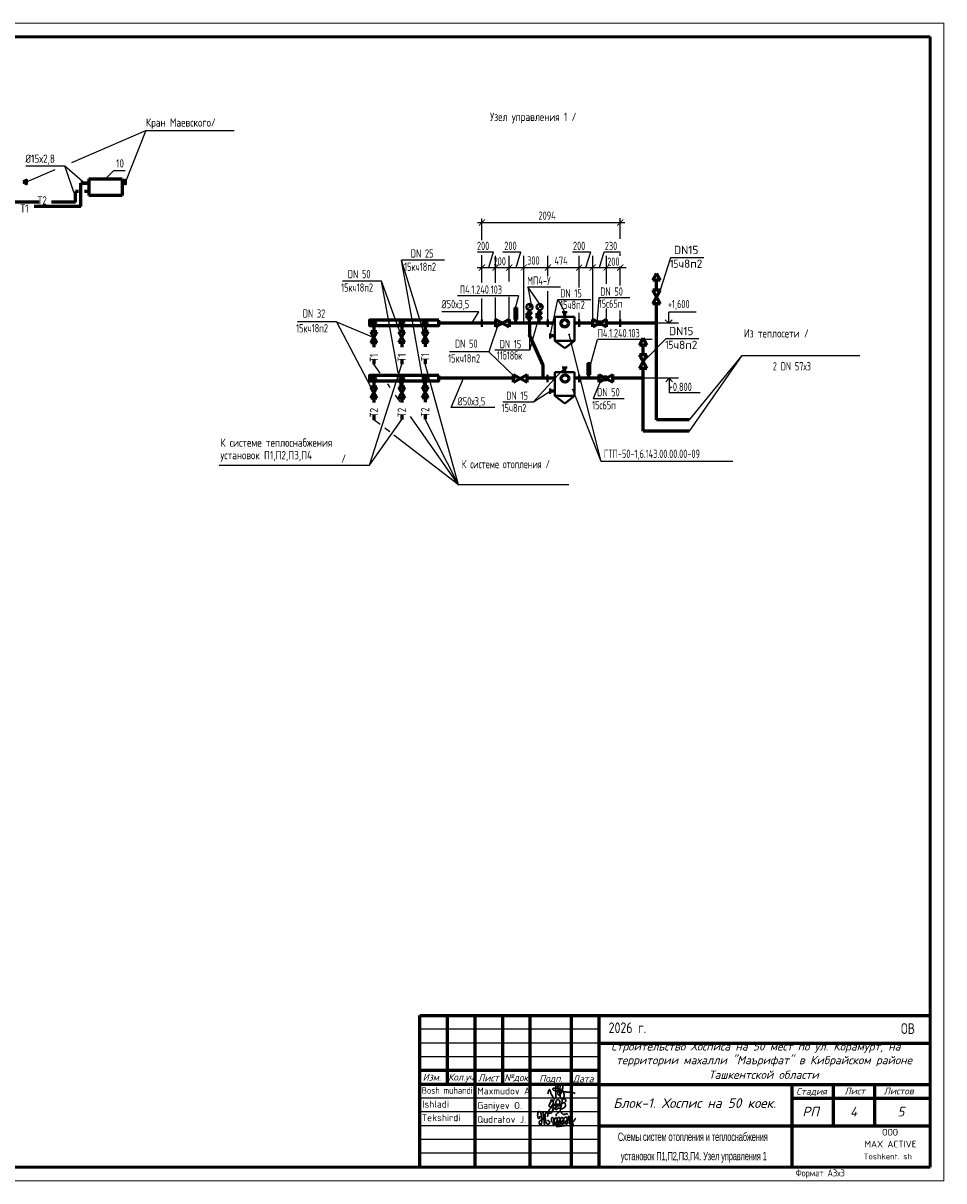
# Model space of a CAD drawing. Header units: millimetres. Extents: x -256102 to 1051688, y 9862 to 69256.
# Tile 23 of 33: x 44894 to 78284, y 9862 to 51862. Entities that reach past the tile are written whole.
import ezdxf
from ezdxf.enums import TextEntityAlignment as Align

# ---------------------------------------------------------------- set-up
doc = ezdxf.new("R2010")
doc.units = ezdxf.units.MM
for name, color, linetype, lineweight in [('30мм', 7, 'Continuous', 30), ('Вспомогательные', 8, 'Continuous', 25), ('Выносные линии', 8, 'Continuous', 25), ('Надписи', 51, 'Continuous', 30), ('Разм.', 8, 'Continuous', 25), ('рамки', 141, 'Continuous', 60), ('Текст', 7, 'Continuous', 13), ('Формат', 7, 'Continuous', 50)]:
    doc.layers.add(name, color=color, linetype=linetype, lineweight=lineweight)
doc.layers.add('Выносные', color=8, linetype='Continuous')
doc.layers.add('желтые', color=2, linetype='Continuous')
doc.styles.add('COMPLEX', font='isocpeur.ttf')
doc.styles.add('GOST 2.304', font='CS_Gost2304.shx')
doc.styles.get("Standard").update_dxf_attribs({"font": 'isocpeui.ttf'})
doc.styles.add('style4', font='isocpeur.ttf', dxfattribs={"height": 350})
doc.styles.add('ГОСТ', font='isocpeur.ttf', dxfattribs={"oblique": 15})
doc.styles.add('Текст', font='cs_gost2304.shx', dxfattribs={"width": 0.8, "height": 3})

# ---------------------------------------------------------------- blocks, each defined once
blk = doc.blocks.new('A$C4c4061ee')
at = {"color": 184, "lineweight": 30}
blk.add_spline([(-39.7, -7.1), (-36.8, 4), (-34, 7.9), (-31.2, -0.1), (-24.1, -16.2), (-16.7, -23.5), (-13.9, -23.5), (-12.5, -17.9), (-12.5, 12.7), (-8.3, 24.8), (-4.4, 27), (-3.4, 21.4), (-5.7, 12.9), (-4.4, 8), (-4.4, -10), (-2, -12.6), (3.3, -10), (9.6, 6.1), (12.6, 19.5), (7.6, 28.9), (4.7, 26.6), (2.4, 16.6), (1.1, -1.2), (2.9, -14.2), (6.8, -24.8), (10.9, -24.8), (15, -21.3), (16.5, -17.2), (16.5, -9.9), (12, 2), (5.9, 7.4), (-2.7, 10.3), (-10, 12.1), (-17, 12.1), (-21.5, 11.2), (-22.5, 7.7), (-20, 5.4), (-14, 3.7), (-0.7, 1.8), (11, 0.5), (22.2, -1.2), (37.6, -2.6), (43.5, -3.6), (49.3, -4.5), (54.9, -6.4)], degree=3, dxfattribs=at)
blk = doc.blocks.new('Odil Ganiyev')
at = {"color": 184, "lineweight": 30}
for points, knots in [([(278093, -189111), (278063, -189124), (277979, -189180), (277976, -189469), (278121, -189357), (278159, -189260), (278167, -189222)], [0, 0, 0, 0, 84.01965, 319.3343, 434.006974, 519.963926, 519.963926, 519.963926, 519.963926]), ([(278167, -189222), (278181, -189151), (278171, -189084), (278111, -189103), (278093, -189111)], [526.826092, 526.826092, 526.826092, 526.826092, 665.559085, 706.396126, 706.396126, 706.396126, 706.396126]), ([(278396, -189316), (278466, -189243), (278495, -189145), (278487, -189009), (278378, -188944), (278332, -188998), (278319, -189020), (278305, -189050), (278280, -189134), (278300, -189288), (278388, -189386)], [0, 0, 0, 0, 210.331661, 341.544209, 437.993539, 521.209993, 521.209993, 521.209993, 602.643394, 823.015149, 823.015149, 823.015149, 823.015149]), ([(278617, -189118), (278680, -189058), (278780, -189127), (278817, -189262), (278675, -189400), (278595, -189412), (278531, -189410)], [498.211239, 498.211239, 498.211239, 498.211239, 560.962433, 628.560844, 789.184895, 992.203079, 992.203079, 992.203079, 992.203079]), ([(278604, -188939), (278630, -188908), (278658, -188890), (278746, -188897), (278776, -188980), (278743, -189054), (278691, -189101), (278617, -189118)], [0, 0, 0, 0, 59.301687, 137.83445, 232.671471, 306.955654, 371.443461, 371.443461, 371.443461, 371.443461])]:
    blk.add_open_spline(points, degree=3, knots=knots, dxfattribs=at)
for points in [[(278174, -189155), (278173, -189633), (278135, -189699), (278036, -189702), (278008, -189605), (278074, -189469), (278128, -189405), (278218, -189288)], [(278009, -189095), (278081, -189029), (278139, -189055), (278204, -188993)], [(278218, -189288), (278220, -189298), (278251, -189229), (278258, -189294), (278315, -189206), (278295, -189231), (278320, -189288), (278380, -189198), (278355, -189239), (278384, -189286), (278449, -189192), (278428, -189223), (278438, -189281), (278515, -189197), (278494, -189208), (278505, -189282), (278604, -188932), (278563, -189514)], [(278213, -189509), (278316, -189388), (278340, -189483), (278421, -189425), (278521, -189382)]]:
    blk.add_spline(points, degree=3, dxfattribs=at)
blk = doc.blocks.new('A$C77aec0c1')
at = {"color": 184, "lineweight": 30}
for points in [[(-78.4, 25.2), (-78.4, 19.8), (-80.1, 15.4), (-82.7, 15.2), (-85.9, 18.3), (-87.6, 24.6), (-87.6, 33.5), (-85.8, 41.5), (-83.2, 44.9), (-79.5, 45.3), (-74.8, 37.3), (-71.4, 24), (-70.3, 12.8), (-70.6, 1.9), (-72.5, -8.2), (-74.5, -11.9), (-76.7, -12.4), (-79.3, -9.8), (-81.1, -2.5), (-80.5, 2.8), (-78.6, 6.3), (-76.3, 8.1), (-74.2, 8.6)], [(-70.3, 8.8), (-64.2, 15.4), (-63.4, 26), (-64.7, 36.5), (-65.8, 41.1), (-66, 40.4), (-65.4, 38.6), (-63.9, 30.6), (-63.4, 26), (-62.4, 17.4), (-61.3, 7.7), (-60.5, -1.3), (-59.7, -9.1), (-59.2, -11.6), (-59.5, -10.3), (-59.8, -8.8), (-61, 4.4), (-61.6, 9.7), (-62.2, 15.2), (-62.4, 16.8), (-60.5, 15), (-58.2, 15.7), (-56.6, 21.2), (-56.7, 31.2), (-55.8, 37.1), (-53.2, 40), (-50, 39.7), (-45.9, 34.7), (-45.4, 29.7), (-46.3, 25.7), (-48.8, 25), (-50.3, 25.3)], [(-56.6, 20.3), (-55.7, 12.4), (-53.4, 2), (-50.9, -4.5), (-47.7, -7.4), (-43.4, -8.2), (-40.2, -6.5), (-38.7, -1.4), (-39.6, 2.9), (-41.5, 6), (-44.2, 7.7), (-47, 7.2), (-47.6, 5.7)], [(-30.4, 1), (-29.8, 17.4), (-28.4, 20.1), (-25.6, 19.9), (-20.5, 13.6), (-18.9, 4.6), (-17.5, -7.1), (-18.5, -11.1), (-21.9, -11.5), (-24, -7.9), (-23.3, -0.6), (-20.4, 7.3), (-17, 14), (-13.9, 18.7), (-9.6, 18.3), (-6.3, 10.9), (-5, -2.4), (-5, -8.8), (-9, -10.1), (-12.3, -6.5), (-11.2, 0.2), (-8.3, 6.3), (-6.9, 12.8), (-4.7, 17.9), (-0.2, 20.5), (4.2, 17.9), (6, 9.7), (7.1, 1), (7.6, -6.8), (4.7, -8.8), (0.1, -8.1), (-0.1, -1.4), (3.2, 6.9), (7.8, 15.8), (10.6, 19.9), (16, 19.6), (19.3, 13.2), (20.4, 0.9), (19.5, -6.1), (16.8, -9.2), (13.6, -8.5), (11.7, -1), (15.1, 6.9), (19.9, 14.2), (24.4, 19.9), (31, 21.1), (35, 14.6), (36.2, 0.9), (34.1, -5.6), (29.3, -6.4), (26.9, -3.5), (30.5, 6.3), (35.4, 12.4), (39.7, 19.3), (40.4, 25.2), (40.7, 24.3), (43.9, -4.9), (43.8, -3.9), (42.9, 9.7), (43.1, 12.5), (45.5, 16.5), (50.4, 21.1), (52.2, 22.2), (51.2, 21.8)], [(-10.4, 26.1), (-11.3, 30.7), (-5.9, 37.4), (1.2, 43.5), (6.2, 44.3), (10.3, 42.2), (12.4, 38), (15, 34.5), (18.4, 33), (24.9, 33.5), (29.4, 34.6), (33.6, 34.4), (35.1, 34)], [(42.9, 10.8), (45.1, 7.7), (48.3, 5.7), (51.7, 3.7), (54.9, -0.4), (57.8, -5.8), (58.9, -10.7), (58.5, -15.5), (56.8, -17.9), (52, -18.5), (48.4, -18.1), (46.1, -15.6), (45.8, -12.6), (48.1, -9.4), (51.1, -6.3), (54.5, -2.6), (57.9, 1), (62.2, 6.3), (66.5, 12.8), (69.8, 17.8)], [(-11.8, -17.3), (-2.7, -17.5), (7.9, -15.9), (17.6, -14.8), (25.1, -13.1), (30.9, -13.1)]]:
    blk.add_spline(points, degree=3, dxfattribs=at)

msp = doc.modelspace()

# ---------------------------------------------------------------- hatches: boundary and pattern name
for points in [[(63339.8, 41579.6, 1), (63317.4, 41579.6, 1)], [(63709.4, 41579.6, 1), (63687, 41579.6, 1)], [(62749.9, 41518.8, 1), (62727.5, 41518.8, 1)], [(63270.1, 41307.3, 1), (63247.6, 41307.3, 1)], [(63639.6, 41307.3, 1), (63617.2, 41307.3, 1)], [(64545.4, 41371.8, 1), (64522.9, 41371.8, 1)], [(62143.4, 40971.7, 1), (62121, 40971.7, 1)], [(62143.4, 40971.7, 1), (62121, 40971.7, 1)], [(65710.7, 40977.4, 1), (65688.3, 40977.4, 1)], [(64706.7, 40571.4, 1), (64684.3, 40571.4, 1)], [(64545.4, 39368.2, 1), (64522.9, 39368.2, 1)], [(65443.2, 39335, 1), (65420.8, 39335, 1)], [(62777.9, 38991.4, 1), (62755.5, 38991.4, 1)], [(65888.9, 38989.4, 1), (65866.5, 38989.4, 1)], [(64835.4, 38567.9, 1), (64813, 38567.9, 1)]]:
    msp.add_hatch(color=7).paths.add_polyline_path(points)
at = {"lineweight": 40}
for points in [[(64004.2, 40510.5, 1), (64004.2, 40520.4, 1)], [(64004.2, 38507, 1), (64004.2, 38516.8, 1)]]:
    msp.add_hatch(color=256, dxfattribs=at).paths.add_polyline_path(points)
at = {"layer": 'Выносные'}
h = msp.add_hatch(color=7, dxfattribs=at)
h.paths.add_polyline_path([(63266.1, 41059.4), (63257.7, 41059.4), (63257.7, 40977.2), (63266.1, 40977.2)])
h.paths.add_polyline_path([(63257.7, 41059.4), (63251.9, 41059.4), (63251.9, 40977.2), (63257.7, 40977.2)])
h.paths.add_polyline_path([(63168.8, 40977.2), (63168.8, 40968.5), (63346, 40968.5), (63346, 40977.2)])
h = msp.add_hatch(color=7, dxfattribs=at)
h.paths.add_polyline_path([(63611.1, 41059.4), (63602.8, 41059.4), (63602.8, 40977.2), (63611.1, 40977.2)])
h.paths.add_polyline_path([(63602.8, 41059.4), (63596.9, 41059.4), (63596.9, 40977.2), (63602.8, 40977.2)])
h.paths.add_polyline_path([(63513.8, 40977.2), (63513.8, 40968.5), (63691, 40968.5), (63691, 40977.2)])
msp.add_hatch(color=7, dxfattribs=at).paths.add_polyline_path([(63744.7, 40978.9), (63926.6, 40917.6), (63926.6, 41055)])
h = msp.add_hatch(color=7, dxfattribs=at)
h.paths.add_polyline_path([(63756.3, 39059.4), (63748, 39059.4), (63748, 38977.2), (63756.3, 38977.2)])
h.paths.add_polyline_path([(63748, 39059.4), (63742.1, 39059.4), (63742.1, 38977.2), (63748, 38977.2)])
h.paths.add_polyline_path([(63659, 38977.2), (63659, 38968.5), (63836.2, 38968.5), (63836.2, 38977.2)])

# ---------------------------------------------------------------- linework, layer by layer
at = {"color": 8}
for p, q in [((61530.7, 43992.9), (61530.7, 44772.7)), ((65057.3, 40977.2), (65057.3, 41353.8)), ((66046.1, 41108.2), (66046.1, 41513.6))]:
    msp.add_line(p, q, dxfattribs=at)
at = {"color": 0, "lineweight": 25}
for p, q in [((66551.2, 43421.7), (66551.2, 43511.6)), ((66551.2, 40977.2), (66551.2, 41441))]:
    msp.add_line(p, q, dxfattribs=at)
for p, q in [((64117.9, 40515.4), (64174.8, 40515.4)), ((77784.1, 10361.7), (77784.1, 10361.7))]:
    msp.add_line(p, q)
at = {"color": 8, "lineweight": 25}
msp.add_line((64689.7, 35110.8), (60676.2, 35110.8), dxfattribs=at)
at = {"color": 0, "linetype": 'ByBlock'}
for points, const_width in [([(61420.7, 44515.6), (61640.7, 44735.6)], 33), ([(61475.7, 44570.6), (61585.7, 44680.6)], 16.5), ([(66441.2, 44515.6), (66661.2, 44735.6)], 33), ([(66496.2, 44570.6), (66606.2, 44680.6)], 16.5), ([(61640.7, 43102.6), (61420.7, 42882.6)], 33), ([(61475.7, 42937.6), (61585.7, 43047.6)], 16.5), ([(61915, 42882.6), (62135, 43102.6)], 33), ([(61970, 42937.7), (62080, 43047.7)], 16.5), ([(62412.4, 42882.6), (62632.4, 43102.6)], 33), ([(62467.4, 42937.6), (62577.4, 43047.6)], 16.5), ([(62937.3, 42882.6), (63157.3, 43102.6)], 33), ([(62992.3, 42937.6), (63102.3, 43047.6)], 16.5), ([(63816.6, 42882.6), (64036.6, 43102.6)], 33), ([(63871.6, 42937.6), (63981.6, 43047.6)], 16.5), ([(64947.3, 42882.6), (65167.3, 43102.6)], 33), ([(65002.3, 42937.6), (65112.3, 43047.6)], 16.5), ([(65438.2, 42882.6), (65658.2, 43102.6)], 33), ([(65493.2, 42937.6), (65603.2, 43047.6)], 16.5), ([(65936.1, 42882.6), (66156.1, 43102.6)], 33), ([(65991.1, 42937.6), (66101.1, 43047.6)], 16.5), ([(66441.2, 42882.6), (66661.2, 43102.6)], 33), ([(66496.2, 42937.6), (66606.2, 43047.6)], 16.5)]:
    msp.add_lwpolyline(points, dxfattribs=dict(at, const_width=const_width))
at = {"color": 8}
for centre in [(63328.6, 41579.6), (63698.2, 41579.6), (63258.8, 41307.3), (63628.4, 41307.3), (64534.2, 41371.8), (62132.2, 40971.7), (62132.2, 40971.7), (65699.5, 40977.4), (64695.5, 40571.4), (64534.2, 39368.2), (65432, 39335), (62766.7, 38991.4), (65877.7, 38989.4), (64824.2, 38567.9)]:
    msp.add_circle(centre, 11.2, dxfattribs=at)
at = {"color": 7}
msp.add_circle((62738.7, 41518.8), 11.2, dxfattribs=at)
at = {"lineweight": 40}
for centre in [(64004.2, 40515.4), (64004.2, 38511.9)]:
    msp.add_circle(centre, 4.91, dxfattribs=at)
at = {"layer": '30мм', "lineweight": 20}
msp.add_line((62025, 43092.6), (62025, 43292.6), dxfattribs=at)
at = {"layer": '30мм', "color": 0, "lineweight": -3}
for p, q in [((69581.7, 43352.3), (68376.5, 43352.3)), ((64174.3, 41201.2), (64894, 41201.2)), ((69402.2, 40407.7), (68197, 40407.7))]:
    msp.add_line(p, q, dxfattribs=at)
at = {"layer": 'Вспомогательные', "color": 0, "lineweight": -3}
for p, q in [((44985.7, 46681.2), (46409.8, 46681.2)), ((46789, 45562.1), (46409.8, 46681.2)), ((46409.8, 46681.2), (47129.5, 46058.4)), ((47879.5, 46208.4), (48185.9, 46514.8)), ((48185.9, 46514.8), (48594.6, 46514.8))]:
    msp.add_line(p, q, dxfattribs=at)
at = {"layer": 'Вспомогательные', "color": 0, "lineweight": 60}
for p, q in [((47279.5, 46208.4), (48479.5, 46208.4)), ((47279.5, 46208.4), (47279.5, 45608.4)), ((48479.5, 46208.4), (48479.5, 45608.4)), ((46979.5, 45208.4), (46979.5, 46058.4)), ((47279.5, 46058.4), (46979.5, 46058.4)), ((46979.5, 46058.4), (47279.5, 46058.4)), ((45480.2, 45365.8), (41641.5, 45365.8)), ((46789, 45365.8), (45917.9, 45365.8)), ((46895.4, 45758.4), (46789, 45758.4)), ((46789, 45365.8), (46789, 45758.4)), ((47279.5, 45758.4), (47119.7, 45758.4)), ((48479.5, 45608.4), (47279.5, 45608.4)), ((46979.5, 45208.4), (45297.3, 45208.4))]:
    msp.add_line(p, q, dxfattribs=at)
at = {"layer": 'Выносные', "color": 7, "lineweight": 60}
for p, q in [((67728.2, 42534.2), (67862.8, 42783.7)), ((67997.5, 42534.2), (67728.2, 42534.2)), ((67997.5, 42534.2), (67862.8, 42783.7)), ((67862.8, 42176.9), (67862.8, 42534.2)), ((67997.5, 42176.9), (67728.2, 42176.9)), ((67997.5, 41677.8), (67728.2, 42176.9)), ((67728.2, 41677.8), (67997.5, 42176.9)), ((67997.5, 41677.8), (67728.2, 41677.8)), ((67862.8, 40977.2), (67862.8, 41677.8)), ((62764.1, 40977.2), (62764.1, 41518.8)), ((63257.7, 41361.7), (63257.7, 41447.1)), ((63627.3, 41361.7), (63627.3, 41447.1)), ((64534.2, 41201.2), (64534.2, 41371.8)), ((62025.7, 40977.2), (59965.5, 40977.2)), ((62025, 40843.1), (62522.4, 41111.7)), ((62025, 41111.7), (62025, 40843.1)), ((62025.3, 41111.9), (62522.4, 40843.1)), ((62522.4, 41111.7), (62522.4, 40843.1)), ((64174.3, 40977.2), (62523.2, 40977.2)), ((63251.9, 40977.2), (63251.9, 40548.4)), ((63257.7, 40970.4), (63257.7, 41141)), ((63602.8, 40970.4), (63602.8, 41141)), ((65550.2, 40977.2), (64894, 40977.2)), ((65550.2, 41111.9), (66049.3, 40840.6)), ((65550.2, 40842.5), (65550.2, 41111.9)), ((65550.2, 40842.5), (66049.3, 41109.9)), ((65800.6, 40876.5), (65800.6, 41078.3)), ((66049.3, 40840.6), (66049.3, 41109.9)), ((67862.8, 40977.2), (66049.3, 40977.2)), ((67862.8, 37469), (67862.8, 40977.2)), ((57722.4, 40262.9), (57507, 40659.6)), ((57507, 40262.9), (57722.4, 40659.6)), ((58734.6, 40270.7), (58519.1, 40667.3)), ((58519.1, 40270.7), (58734.6, 40667.3)), ((59579.3, 40281.5), (59363.8, 40678.2)), ((59363.8, 40281.5), (59579.3, 40678.2)), ((63749.2, 39447.9), (63251.9, 40548.4)), ((64174.8, 40515.4), (64004.2, 40515.4)), ((64174.8, 40515.4), (64117.9, 40515.4)), ((67246.5, 40183.9), (67381.2, 40433.4)), ((67515.9, 40183.9), (67381.2, 40433.4)), ((67515.9, 40183.9), (67246.5, 40183.9)), ((67381.2, 39826.6), (67381.2, 40183.9)), ((65414.2, 38977.2), (65414.2, 39510.7)), ((67515.9, 39826.6), (67246.5, 39826.6)), ((67515.9, 39327.5), (67246.5, 39826.6)), ((67246.5, 39327.5), (67515.9, 39826.6)), ((62677, 38842.5), (63172.8, 39111.9)), ((62677, 39111.9), (63172.8, 38842.5)), ((62677, 38842.5), (62677, 39111.9)), ((63172.8, 38842.5), (63172.8, 39111.9)), ((63749.2, 38977.2), (63749.2, 39447.9)), ((64534.2, 39197.7), (64534.2, 39368.2)), ((65778.4, 38842.6), (66277.5, 39111.9)), ((65778.4, 39111.9), (66277.5, 38842.6)), ((65778.4, 38842.6), (65778.4, 39111.9)), ((66028, 38876.3), (66028, 39078.1)), ((66277.5, 38842.6), (66277.5, 39111.9)), ((67515.9, 39327.5), (67246.5, 39327.5)), ((67381.2, 38626.9), (67381.2, 39327.5)), ((57722.4, 38253.6), (57507, 38650.3)), ((57507, 38253.6), (57722.4, 38650.3)), ((58734.6, 38261.4), (58519.1, 38658)), ((58519.1, 38261.4), (58734.6, 38658)), ((59579.3, 38272.2), (59363.8, 38668.9)), ((59363.8, 38272.2), (59579.3, 38668.9)), ((62677, 38977.2), (59965.5, 38977.2)), ((63955.8, 38977.2), (63172.8, 38977.2)), ((64174.3, 38977.2), (63374.9, 38977.2)), ((65778.4, 38977.2), (64894, 38977.2)), ((67381.2, 38977.2), (66277.5, 38977.2)), ((67381.2, 37058.2), (67381.2, 38977.2)), ((64174.8, 38511.9), (64004.2, 38511.9)), ((69048.3, 37469), (67862.8, 37469)), ((69048.3, 37058.2), (67381.2, 37058.2))]:
    msp.add_line(p, q, dxfattribs=at)
at = {"layer": 'Выносные', "color": 7}
for p, q in [((63179.4, 41484.8), (63325.1, 41646)), ((63325.1, 41646), (63224.7, 41592.2)), ((63279.4, 41537.6), (63325.1, 41646)), ((63548.9, 41484.8), (63694.7, 41646)), ((63694.7, 41646), (63594.2, 41592.2)), ((63649, 41537.6), (63694.7, 41646)), ((63346, 40977.2), (63168.8, 40977.2)), ((63168.8, 40977.2), (63168.8, 40968.5)), ((63168.8, 40968.5), (63346, 40968.5)), ((63266.1, 41059.4), (63251.9, 41059.4)), ((63251.9, 41059.4), (63251.9, 40977.2)), ((63251.9, 40977.2), (63266.1, 40977.2)), ((63266.1, 40977.2), (63266.1, 41059.4)), ((63346, 40968.5), (63346, 40977.2)), ((63691, 40977.2), (63513.8, 40977.2)), ((63513.8, 40977.2), (63513.8, 40968.5)), ((63513.8, 40968.5), (63691, 40968.5)), ((63691, 40968.5), (63691, 40977.2)), ((63926.6, 41055), (63744.7, 40978.9)), ((63926.6, 40917.6), (63926.6, 41055)), ((63756.3, 39059.4), (63742.1, 39059.4)), ((63742.1, 39059.4), (63742.1, 38977.2)), ((63742.1, 38977.2), (63756.3, 38977.2)), ((63756.3, 38977.2), (63756.3, 39059.4)), ((63913.3, 38902.6), (63913.3, 39045.8))]:
    msp.add_line(p, q, dxfattribs=at)
at = {"layer": 'Выносные', "color": 7, "lineweight": 40}
for p, q in [((62716.1, 41539.3), (62812, 41539.3)), ((62716.1, 41108.4), (62716.1, 41539.3)), ((62812, 41539.3), (62812, 41108.4)), ((63147.4, 41158.5), (63147.4, 41344.2)), ((63147.4, 41344.2), (63257.7, 41251.3)), ((63257.7, 41251.3), (63147.4, 41158.5)), ((63164.9, 41361.7), (63350.6, 41141)), ((63164.9, 41141), (63350.6, 41361.7)), ((63350.6, 41361.7), (63164.9, 41361.7)), ((63517, 41158.5), (63517, 41344.2)), ((63517, 41344.2), (63627.3, 41251.3)), ((63627.3, 41251.3), (63517, 41158.5)), ((63534.5, 41361.7), (63720.1, 41141)), ((63534.5, 41141), (63720.1, 41361.7)), ((63720.1, 41361.7), (63534.5, 41361.7)), ((64174.3, 41201.2), (64894, 41201.2)), ((64174.3, 40341.1), (64174.3, 41201.2)), ((64627, 41371.8), (64441.3, 41371.8)), ((64894, 41201.2), (64894, 40341.1)), ((62812, 41108.4), (62716.1, 41108.4)), ((63350.6, 41141), (63164.9, 41141)), ((63720.1, 41141), (63534.5, 41141)), ((64004.2, 40608.3), (64004.2, 40422.6)), ((64894, 40341.1), (64174.3, 40341.1)), ((64174.3, 40341.1), (64534.2, 40069.4)), ((64534.2, 40069.4), (64894, 40341.1)), ((65366.3, 39531.2), (65462.1, 39531.2)), ((65366.3, 39100.3), (65366.3, 39531.2)), ((65462.1, 39531.2), (65462.1, 39100.3)), ((64174.3, 39197.7), (64894, 39197.7)), ((64174.3, 38337.6), (64174.3, 39197.7)), ((64627, 39368.2), (64441.3, 39368.2)), ((64894, 39197.7), (64894, 38337.6)), ((65462.1, 39100.3), (65366.3, 39100.3)), ((64004.2, 38604.8), (64004.2, 38419.1)), ((64894, 38337.6), (64174.3, 38337.6)), ((64174.3, 38337.6), (64534.2, 38065.8)), ((64534.2, 38065.8), (64894, 38337.6))]:
    msp.add_line(p, q, dxfattribs=at)
at = {"layer": 'Выносные', "color": 8, "lineweight": 40}
for p, q in [((61530.7, 40842.5), (61530.7, 41111.9)), ((63926.6, 40842.5), (63926.6, 41111.9)), ((65057.3, 40842.5), (65057.3, 41111.9)), ((66551.2, 40842.5), (66551.2, 41111.9)), ((63913.3, 38839.5), (63913.3, 39108.9)), ((65054.4, 38839), (65054.4, 39108.3))]:
    msp.add_line(p, q, dxfattribs=at)
at = {"layer": 'Выносные', "color": 153, "true_color": 0x388ec7}
msp.add_line((63744.7, 40978.9), (63926.6, 40917.6), dxfattribs=at)
at = {"layer": 'Выносные', "color": 0}
for p, q in [((65786.2, 15362), (59286.2, 15362)), ((65786.2, 14862), (59286.2, 14862)), ((65786.2, 14362), (59286.2, 14362)), ((65786.2, 12862), (59286.2, 12862)), ((65786.2, 12362), (59286.2, 12362)), ((65786.2, 11862), (59286.2, 11862)), ((65786.2, 11362), (59286.2, 11362)), ((65786.2, 10862), (59286.2, 10862))]:
    msp.add_line(p, q, dxfattribs=at)
at = {"layer": 'Выносные', "color": 7, "lineweight": 60}
for points in [[(44894.1, 46101.2), (45018.9, 46034.3), (45018.9, 46169), (44895, 46101.7)], [(48480.4, 46101.2), (48605.2, 46034.3), (48605.2, 46169), (48481.3, 46101.7)], [(57722.4, 40659.6), (57507, 40659.6)], [(58734.6, 40667.3), (58519.1, 40667.3)], [(59579.3, 40678.2), (59363.8, 40678.2)], [(57722.4, 40262.9), (57507, 40262.9)], [(58734.6, 40270.7), (58519.1, 40270.7)], [(59579.3, 40281.5), (59363.8, 40281.5)], [(57722.4, 38650.3), (57507, 38650.3)], [(58734.6, 38658), (58519.1, 38658)], [(59579.3, 38668.9), (59363.8, 38668.9)], [(57722.4, 38253.6), (57507, 38253.6)], [(58734.6, 38261.4), (58519.1, 38261.4)], [(59579.3, 38272.2), (59363.8, 38272.2)]]:
    msp.add_lwpolyline(points, dxfattribs=at)
for points in [[(59965.5, 41082.2), (57457.3, 41082.2), (57457.3, 40890.8), (59965.5, 40890.8)], [(59965.5, 39072.9), (57457.3, 39072.9), (57457.3, 38881.5), (59965.5, 38881.5)]]:
    msp.add_lwpolyline(points, close=True, dxfattribs=at)
at = {"layer": 'Выносные', "color": 7, "lineweight": 40}
for centre in [(63257.4, 41560.7), (63627, 41560.7)]:
    msp.add_circle(centre, 113.7, dxfattribs=at)
at = {"layer": 'Выносные', "color": 7, "lineweight": 60}
for centre, radius in [((57614.7, 40967.9), 62.8), ((58626.9, 40975.6), 62.8), ((59471.6, 40986.5), 62.8), ((64534.2, 40973.3), 133.3), ((64544.9, 38969.8), 133.3), ((57614.7, 38958.6), 62.8), ((58626.9, 38966.3), 62.8), ((59471.6, 38977.2), 62.8)]:
    msp.add_circle(centre, radius, dxfattribs=at)
at = {"layer": 'Выносные линии'}
for p, q in [((61371.6, 44625.6), (66712.5, 44625.6)), ((66551.2, 44042.4), (66551.2, 44784.7)), ((61366.6, 43567.6), (61950.4, 43567.6)), ((61530.7, 42451.1), (61530.7, 43441.2)), ((61777.9, 42992.6), (61950.4, 43567.6)), ((62025, 42443.9), (62025, 43420.6)), ((62287.3, 43567.6), (62942, 43567.6)), ((62522.4, 42493.3), (62522.4, 43420.6)), ((62769.5, 42992.6), (62942, 43567.6)), ((63047.3, 40977.2), (63047.3, 43420.6)), ((63926.6, 42687.1), (63926.6, 43420.6)), ((64822.2, 43567.6), (65476.9, 43567.6)), ((65057.3, 42265.8), (65057.3, 43420.6)), ((65304.4, 42992.6), (65476.9, 43567.6)), ((65548.2, 40977.2), (65548.2, 43420.6)), ((65795.3, 42992.6), (65967.8, 43567.6)), ((65967.8, 43567.6), (66558.3, 43567.6)), ((66046.1, 42400.7), (66046.1, 43420.6)), ((60177.3, 43259.4), (58620.8, 43259.4)), ((61358.3, 42992.6), (66761.7, 42992.6)), ((66549.8, 42344.3), (66551.2, 43032)), ((57891.7, 42506.3), (56476, 42506.3)), ((63193.4, 42299.2), (63327, 41578.3)), ((63193.4, 42299.2), (64376.9, 42299.2)), ((63698.2, 41579.6), (63193.4, 42299.2)), ((63926.6, 40977.2), (63926.6, 42141.3)), ((62858.6, 41963.7), (60649.7, 41963.7)), ((61530.7, 40977.2), (61530.7, 41871.5)), ((62025, 41111.7), (62025, 41909.8)), ((62522.4, 41111.7), (62522.4, 41927.7)), ((62858.6, 41963.7), (62738.7, 41518.8)), ((64004.2, 40510.5), (64283.1, 41830.6)), ((64283.1, 41830.6), (64534.2, 41371.8)), ((64283.1, 41830.6), (65478.5, 41830.6)), ((65769.1, 41894.9), (65699.5, 40977.4)), ((66893.9, 41894.9), (65769.1, 41894.9)), ((61423.3, 41389.6), (60078.7, 41389.6)), ((61159.9, 40977.2), (61423.3, 41389.6)), ((63266.1, 39999.6), (63258.8, 41307.3)), ((63266.1, 39999.6), (63628.4, 41307.3)), ((69306.1, 41377.3), (68307.3, 41377.3)), ((68307.3, 40977.2), (68307.3, 41377.3)), ((68307.4, 40977.2), (68307.4, 41227.2)), ((56258.7, 41031.3), (54843, 41031.3)), ((62132.2, 40971.7), (61776.3, 39936.5)), ((68660, 40977.2), (67862.8, 40977.2)), ((68307.4, 40977.2), (68182.4, 41102.2)), ((68307.4, 40977.2), (68432.4, 41102.2)), ((65851, 35955.8), (64695.5, 40571.4)), ((65432, 39335), (65723.3, 40381.1)), ((67708.9, 40381.1), (65723.3, 40381.1)), ((61776.3, 39936.5), (60360.7, 39936.5)), ((62766.7, 38991.4), (61776.3, 39936.5)), ((63266.1, 39999.6), (62001.7, 39999.6)), ((70958.8, 39808.3), (69048.3, 37058.2)), ((70958.8, 39808.3), (69048.3, 37469)), ((70958.8, 39808.3), (75242.6, 39808.3)), ((63407.3, 38120.5), (64534.2, 39368.2)), ((60411.1, 37919.1), (60864.8, 38977.2)), ((65877.7, 38989.4), (65563.7, 38245)), ((68660, 38977.2), (67381.2, 38977.2)), ((68321.5, 38977.2), (68196.5, 38852.2)), ((68321.5, 38977.2), (68321.5, 38727.2)), ((68321.5, 38977.2), (68446.5, 38852.2)), ((68321.6, 38977.2), (68321.6, 38446.1)), ((63407.3, 38120.5), (64004.2, 38507)), ((65851, 35955.8), (64824.2, 38567.9)), ((65563.7, 38245), (66693.6, 38245)), ((69442.2, 38446.1), (68321.6, 38446.1)), ((61998.1, 37919.1), (60411.1, 37919.1)), ((62285, 38120.5), (63407.3, 38120.5)), ((70630.4, 35955.8), (65851, 35955.8))]:
    msp.add_line(p, q, dxfattribs=at)
at = {"layer": 'желтые', "color": 7}
for p, q in [((46660, 46811.1), (49346.5, 47972.6)), ((49346.5, 47972.6), (48605.2, 46101.7)), ((49346.5, 47972.6), (52546.6, 47972.6)), ((45018.9, 46101.7), (46051.2, 46547.9)), ((68376.5, 43352.3), (67997.5, 42176.9)), ((59471.6, 40479.8), (58620.8, 43259.4)), ((59471.6, 38470.5), (58620.8, 43259.4)), ((58626.9, 40469), (57891.7, 42506.3)), ((58497.6, 39171.2), (57891.7, 42506.3)), ((56258.7, 41031.3), (57614.7, 40461.2)), ((56258.7, 41031.3), (57614.7, 38451.9)), ((67381.2, 39577), (68197, 40407.7)), ((57457.9, 35829.4), (58626.9, 39492.1)), ((57838.7, 39164.3), (57614.7, 39484.4)), ((60676.2, 35110.8), (59471.6, 39503)), ((58207.4, 38637.6), (58114, 38771)), ((58626.9, 38459.7), (58559.5, 38830.3)), ((58564.2, 38127.9), (58394.2, 38370.8)), ((57457.9, 35829.4), (58626.9, 37484.4)), ((57843.5, 37298.4), (57614.7, 37475.1)), ((60676.2, 35110.8), (58940.4, 37590.5)), ((60676.2, 35110.8), (59471.6, 37493.7)), ((58186, 37033.9), (58013.2, 37167.3)), ((60676.2, 35110.8), (58337.6, 36916.8)), ((51997.9, 35829.4), (57457.9, 35829.4))]:
    msp.add_line(p, q, dxfattribs=at)
at = {"layer": 'Разм.', "color": 0, "lineweight": 60}
for p, q in [((57614.7, 40967.9), (57614.7, 40659.6)), ((58626.9, 40975.6), (58626.9, 40667.3)), ((59471.6, 40986.5), (59471.6, 40678.2)), ((57614.7, 40262.9), (57614.7, 40103.1)), ((58626.9, 40270.7), (58626.9, 40110.8)), ((59471.6, 40281.5), (59471.6, 40121.7)), ((57614.7, 39644.2), (57614.7, 39484.4)), ((58626.9, 39651.9), (58626.9, 39492.1)), ((59471.6, 39662.8), (59471.6, 39503)), ((57614.7, 38958.6), (57614.7, 38650.3)), ((58626.9, 38966.3), (58626.9, 38658)), ((59471.6, 38977.2), (59471.6, 38668.9)), ((57614.7, 38253.6), (57614.7, 38093.8)), ((58626.9, 38261.4), (58626.9, 38101.5)), ((59471.6, 38272.2), (59471.6, 38112.4)), ((57614.7, 37634.9), (57614.7, 37475.1)), ((58626.9, 37642.6), (58626.9, 37482.8)), ((59471.6, 37653.5), (59471.6, 37493.7))]:
    msp.add_line(p, q, dxfattribs=at)
at = {"layer": 'рамки', "color": 0}
for p, q in [((59284.1, 15861.7), (77784.1, 15861.7)), ((59284.1, 10361.7), (59284.1, 15861.7)), ((60286.2, 13362), (60286.2, 15861.7)), ((61284.1, 10361.7), (61284.1, 15861.7)), ((62286.2, 13362), (62286.2, 15861.7)), ((63284.1, 10361.7), (63284.1, 15861.7)), ((64784.1, 10361.7), (64784.1, 15861.7)), ((65784.1, 10361.7), (65784.1, 15861.7)), ((65784.1, 14861.7), (77784.1, 14861.7)), ((65786.2, 13862), (59286.2, 13862)), ((65786.2, 13362), (59286.2, 13362)), ((65784.1, 13361.7), (77784.1, 13361.7)), ((72784.1, 10361.7), (72784.1, 13361.7)), ((74284.1, 11861.7), (74284.1, 13361.7)), ((75784.1, 11861.7), (75784.1, 13361.7)), ((72782.8, 12861.7), (77782.8, 12861.7)), ((65784.1, 11861.7), (77784.1, 11861.7))]:
    msp.add_line(p, q, dxfattribs=at)
at = {"layer": 'Формат', "color": 0, "lineweight": 20}
msp.add_line((-10850.2, 51861.7), (78284.1, 51861.7), dxfattribs=at)
at = {"layer": 'Формат', "lineweight": 20}
for p, q in [((78284.1, 51861.7), (78284.1, 9861.7)), ((78284.1, 9861.7), (-10815.9, 9861.7))]:
    msp.add_line(p, q, dxfattribs=at)
at = {"layer": 'Формат', "color": 0}
for p, q in [((-8850.2, 51361.7), (77784.1, 51361.7)), ((59284.1, 10361.7), (77784.1, 10361.7))]:
    msp.add_line(p, q, dxfattribs=at)
at = {"layer": 'Формат'}
for p in [(77784.1, 51361.7), (77784.1, 20361.7), (-8850.2, 10361.7)]:
    msp.add_line(p, (77784.1, 10361.7), dxfattribs=at)

# ---------------------------------------------------------------- block references
for name, p, xscale, yscale, zscale in [('A$C4c4061ee', (64340.3, 13098.3), 10.45975922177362, 10.45975922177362, 10.45975922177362), ('A$C77aec0c1', (64322.5, 11985), 8.776011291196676, 8.776011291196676, 8.776011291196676)]:
    msp.add_blockref(name, p, dxfattribs=dict(xscale=xscale, yscale=yscale, zscale=zscale))
at = {"xscale": 0.7326778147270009, "yscale": 0.7326778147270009, "zscale": 0.7326778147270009, "rotation": 351.5695638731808}
msp.add_blockref('Odil Ganiyev', (-117167, 179674.7), dxfattribs=at)

# ---------------------------------------------------------------- texts
at = {"color": 0}
for s, p in [('Строительство Хосписа на 50 мест по ул. Корамурт, на', (66216.3, 14589.2)), ('территории махалли "Маърифат" в Кибрайском районе', (66399.8, 14091.5)), ('Ташкентской области', (69755.9, 13561.6))]:
    msp.add_text(s, height=300, dxfattribs=at).set_placement(p)
at = {"color": 0, "linetype": 'Continuous', "lineweight": -2, "style": 'COMPLEX', "width": 0.85}
msp.add_text('Bosh muhandis', height=250, dxfattribs=at).set_placement((60348.7, 13143.6), align=Align.MIDDLE_CENTER)
at = {"color": 0, "linetype": 'Continuous', "lineweight": -2, "style": 'COMPLEX'}
for s, p in [('Maxmudov A.', (61358, 12998.1)), ('Ganiyev O.', (61366.8, 12472.4)), ('Qudratov J.', (61358, 11965))]:
    msp.add_text(s, height=250, dxfattribs=at).set_placement(p)
for s, p in [('Ishladi', (59852.5, 12644.7)), ('Tekshirdi', (60050.8, 12151.7))]:
    msp.add_text(s, height=250, dxfattribs=at).set_placement(p, align=Align.MIDDLE_CENTER)
at = {"color": 0, "lineweight": 50, "style": 'ГОСТ', "oblique": 15}
msp.add_text('Блок-1. Хоспис на 50 коек.', height=350, dxfattribs=at).set_placement((66297.2, 12508))
at = {"style": 'COMPLEX'}
for s, p in [('ООО', (76049.3, 11503.4)), ('MAX ACTIVE', (75405.6, 11072.2))]:
    msp.add_text(s, height=243.53, dxfattribs=at).set_placement(p)
at = {"ltscale": 100, "style": 'COMPLEX'}
msp.add_text('Toshkent. sh', height=206.667, dxfattribs=at).set_placement((77127.5, 10644), align=Align.RIGHT)
at = {"color": 0, "lineweight": 30, "style": 'GOST 2.304'}
msp.add_text('Формат А3х3', height=250, dxfattribs=at).set_placement((72910.6, 10022.6))
at = {"color": 0, "insert": (69176.6, 11065.2), "char_height": 300, "width": 5741.818, "attachment_point": 5, "line_spacing_factor": 0.7, "style": 'GOST 2.304'}
msp.add_mtext('{\\fArial Narrow|b0|i0|c204|p34;\\W0.8;\\T0.95;Схемы систем отопления и теплоснабжения\\P\\fArial Narrow|b0|i0|c0|p34;\\P\\fArial Narrow|b0|i0|c204|p34; установок П1,П2,П3,П4. Узел управления 1 }', dxfattribs=at)
at = {"layer": 'Надписи', "color": 0, "style": 'ГОСТ', "oblique": 15}
for s, height, p in [('Изм.', 250, (59383.7, 13493.7)), ('Кол.уч.', 250, (60309.2, 13499.9)), ('Лист', 250, (61391.7, 13472.5)), ('№док.', 250, (62343.5, 13484.3)), ('Подп.', 250, (63612.6, 13454.3)), ('Дата', 250, (64829.5, 13439.5)), ('Стадия', 250, (72931.6, 12983.1)), ('Лист', 250, (74679.1, 12996.9)), ('Листов', 250, (76101.5, 12996.9)), ('РП', 350, (73152.6, 12197.1)), ('4', 350, (74880.4, 12197.1)), ('5', 350, (76597.1, 12197.1))]:
    msp.add_text(s, height=height, dxfattribs=at).set_placement(p)
at = {"layer": 'Текст'}
for s, style, p in [('Кран Маевского/', 'Текст', (49349.8, 48107.2)), (' Узел управления 1 /', 'Текст', (61675.1, 48312.4)), ('%%C15х2,8', 'Текст', (44973.8, 46795.1)), ('10', 'Текст', (48264, 46623.7)), ('Из теплосети /', 'Текст', (71030.7, 40456.7)), ('К системе теплоснабжения ', 'GOST 2.304', (52047.3, 36494.2)), ('установок П1,П2,П3,П4', 'GOST 2.304', (52047.3, 36038.2)), ('/', 'GOST 2.304', (56432.3, 35918))]:
    msp.add_text(s, height=300, dxfattribs=dict(at, style=style)).set_placement(p)
at = {"layer": 'Текст', "color": 2, "style": 'GOST 2.304'}
for s, p in [('Т2', (45414.6, 45280.3)), ('Т1', (44795.8, 44988.7))]:
    msp.add_text(s, height=300, dxfattribs=at).set_placement(p)
at = {"layer": 'Текст', "style": 'Текст', "width": 0.9}
for s, p in [('2094', (63584.5, 44729.4, 132380)), ('200', (61352.8, 43633.3, 132380)), ('200', (62343.9, 43633.3, 132380)), ('200', (64834.4, 43633.3, 132380)), ('230', (65988.5, 43628.6, 132380)), ('DN 25', (58953.8, 43356.5)), ('200', (61956, 43070.3, 132380)), ('300', (63172.9, 43101.5, 132380)), ('474', (64162.3, 43094.3, 132380)), ('200', (66076.5, 43060.1, 132380)), ('DN 50', (56669, 42607)), ('15кч18п2', (58710.3, 42872.3)), ('15кч18п2', (56425.5, 42119.3)), ('МП4-У', (63172.5, 42368.9)), ('П4.1.240.103', (60731.3, 42045.1)), ('DN 15', (64371.7, 41910.5)), ('DN 50', (65822.4, 41974.8)), ('%%C50х3,5', (60066.7, 41518)), ('15ч8п2', (64365.7, 41492.1)), ('15с65п', (65767.1, 41535.2)), ('+1,600', (68276, 41521.4)), ('DN 32', (55036, 41178.5)), ('15кч18п2', (54792.5, 40644.3)), ('П4.1.240.103', (65726.3, 40463.5)), ('DN 50', (60553.7, 40083.7)), ('DN 15', (62177.5, 40066.5)), ('11б18бк', (62070.8, 39656.1)), ('15кч18п2', (60310.2, 39549.5)), ('2 DN 57х3', (72080.4, 39264.6)), ('+0,800', (68309.3, 38517.2)), ('%%C50х3,5', (60650.4, 37992.3)), ('DN 15', (62418.3, 38197)), ('DN 50', (65708.8, 38324.9)), ('15ч8п2', (62243.5, 37751)), ('15с65п', (65528.2, 37852.2)), ('ГТП-50-1,6.143.00.00.00-09', (65953.1, 36087.4)), ('К системе отопления /', (60803, 35712.7))]:
    msp.add_text(s, height=300, dxfattribs=at).set_placement(p)
at = {"layer": 'Текст', "color": 2, "style": 'GOST 2.304'}
for s, p in [('Т1', (57765.1, 39576.1)), ('Т1', (58777.3, 39583.9)), ('Т1', (59622, 39594.7)), ('Т2', (57765.1, 37566.8)), ('Т2', (58777.3, 37574.6)), ('Т2', (59622, 37585.4))]:
    msp.add_text(s, height=300, rotation=90, dxfattribs=at).set_placement(p)
at = {"layer": 'Текст', "color": 0, "lineweight": 25, "style": 'style4', "width": 0.8}
for s, p in [('2026 г.', (66128.3, 15219.8)), ('ОВ', (76729.4, 15190.6))]:
    msp.add_text(s, height=390, dxfattribs=at).set_placement(p)
at = {"layer": 'Текст', "char_height": 300, "attachment_point": 5, "style": 'GOST 2.304'}
for insert in [(68940.6, 43383.6), (68761.1, 40439.1)]:
    msp.add_mtext('{\\fISOCPEUR|b0|i0|c204|p34;DN15\\P}15{\\fISOCPEUR|b0|i0|c204|p34;ч8п2}', dxfattribs=dict(at, insert=insert))

doc.saveas('drawing.dxf')
